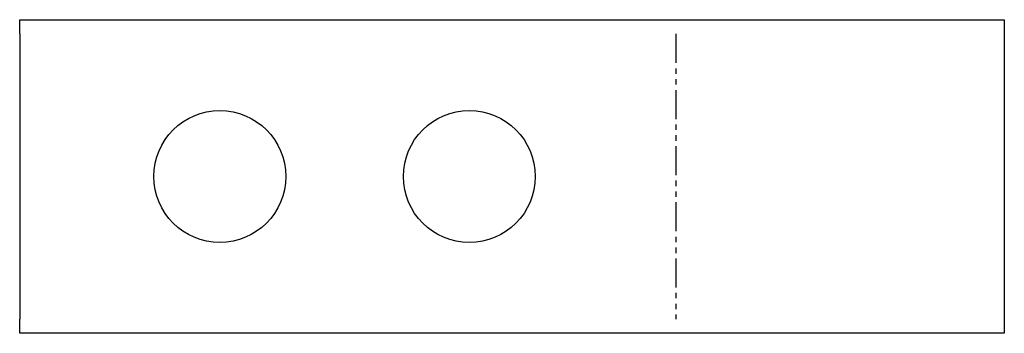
# Model space of a CAD drawing. Header units: millimetres. Extents: x 0 to 277, y 0 to 88.
import ezdxf

# ---------------------------------------------------------------- set-up
doc = ezdxf.new("R2010")
doc.units = ezdxf.units.MM
doc.linetypes.add('SLD-İki-Kısa-Kesik-Çizgili-Uzun-Kesik-Çizgi', pattern=[15.748, 8.128, -1.524, 1.524, -1.524, 1.524, -1.524])
doc.linetypes.add('SLD-Sürekli', pattern=[0])

msp = doc.modelspace()

# ---------------------------------------------------------------- linework, layer by layer
at = {"color": 7, "linetype": 'SLD-Sürekli', "lineweight": 25}
for p, q in [((0.4, 84.4), (0.4, 88.4)), ((0.4, 88.4), (276.6, 88.4)), ((276.6, 88.4), (276.6, 84.4)), ((0.4, 84.4), (0.4, 4.4)), ((276.6, 84.4), (276.6, 4.4)), ((0.4, 0.4), (0.4, 4.4)), ((276.6, 4.4), (276.6, 0.4)), ((276.6, 0.4), (0.4, 0.4))]:
    msp.add_line(p, q, dxfattribs=at)
at = {"color": 7, "linetype": 'SLD-İki-Kısa-Kesik-Çizgili-Uzun-Kesik-Çizgi'}
msp.add_line((184.48, 84.4), (184.48, 4.4), dxfattribs=at)
at = {"color": 7, "linetype": 'SLD-Sürekli', "lineweight": 25}
for centre in [(56.53, 44.4), (126.53, 44.4)]:
    msp.add_circle(centre, 18.5, dxfattribs=at)

doc.saveas('drawing.dxf')
